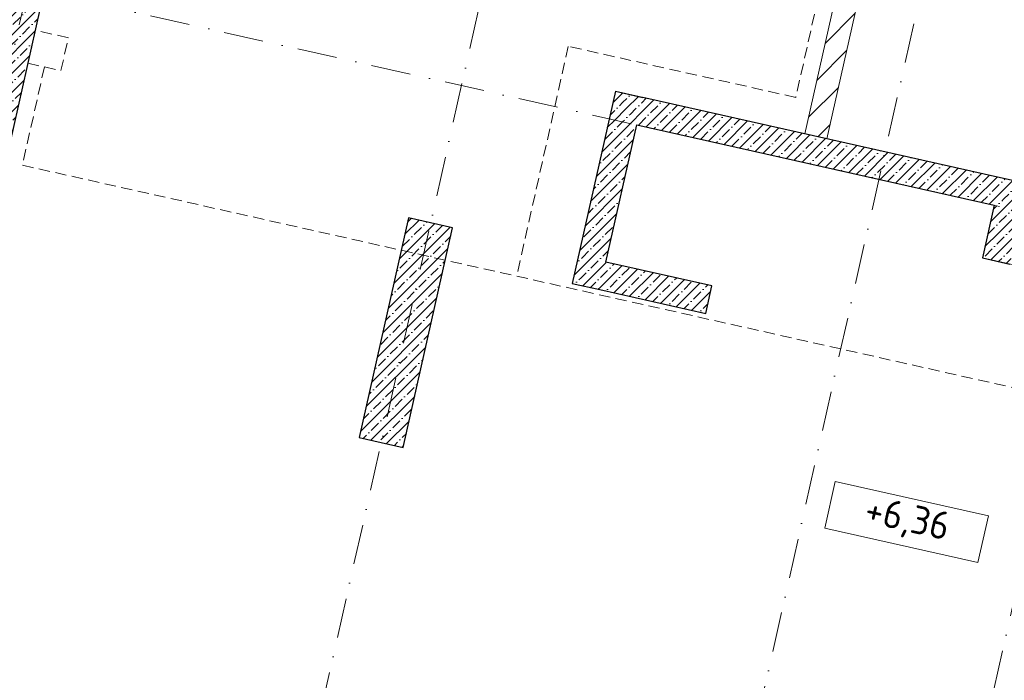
# Model space of a CAD drawing. Header units: millimetres. Extents: x -7218036 to -6881410, y 6117771 to 6219607.
# Tile 50 of 84: x -7162624 to -7153879, y 6133201 to 6139072. Entities that reach past the tile are written whole.
import ezdxf
from ezdxf.enums import TextEntityAlignment as Align

# ---------------------------------------------------------------- set-up
doc = ezdxf.new("R2010")
doc.units = ezdxf.units.MM
doc.header["$MEASUREMENT"] = 0
doc.linetypes.add('Dashed_1', pattern=[150, 100, -50])
doc.linetypes.add('Штрихпунктирная', pattern=[670.277762, 352.777767, -176.388884, 0, -141.111112])
for name, color, linetype in [('S - МОП.АР', 7, 'Continuous'), ('АР-Стены_внутренние_пилоны.АР', 7, 'Continuous'), ('АР-Чертеж-Оси_Осевые размеры.АР', 7, 'Continuous')]:
    doc.layers.add(name, color=color, linetype=linetype)
for name, color, linetype, lineweight in [('АР-Отметки высот_новые.АР_Ном._пера__120', 7, 'Continuous', 0), ('АР-Стены_внутренние_пилоны.АР_Ном._пера__1', 7, 'Continuous', 15), ('АР-Чертеж-Оси_Осевые размеры.АР_Ном._пера__120', 7, 'Continuous', 0), ('ИОС-Шахты и отверстия (перекидка)_Ном._пера__1', 7, 'Continuous', 0), ('ИОС-Шахты и отверстия.АР_Ном._пера__1', 7, 'Continuous', 0)]:
    doc.layers.add(name, color=color, linetype=linetype, lineweight=lineweight)
doc.styles.add('РЎР“Р•РќР•Р\xa0Р\x98Р\xa0_РЎРўР\x98Р›Р¬_2', font='GOST_Common.ttf')
doc.styles.add('РЎР“Р•РќР•Р\xa0Р\x98Р\xa0_РЎРўР\x98Р›Р¬_3', font='GOTHIC.TTF')
pattern_1 = [(45, (-6566190.34, 6562677.8), (-127.279217, 127.279217), [])]
pattern_2 = [(45, (-6566190.34, 6562677.8), (-84.852814, 84.852814), []), (45, (-6566232.77, 6562720.22), (-84.852814, 84.852814), [90, -30, 0, -30])]

# ---------------------------------------------------------------- blocks, each defined once
blk = doc.blocks.new('Стена_13_1', base_point=(-7155552.9, 6138035.5))
at = {"layer": 'АР-Стены_внутренние_пилоны.АР', "linetype": 'Continuous', "lineweight": 0, "true_color": 0x000000}
h = blk.add_hatch(dxfattribs=at)
h.set_pattern_fill('БЛОКИ_БЕТОННЫЕ_ЭФФЕКТИВН_78', color=18, style=0, pattern_type=2)
h.set_pattern_definition(pattern_1)
h.paths.add_polyline_path([(-7155079.6, 6140599.2), (-7155123.4, 6140404.1), (-7154884.5, 6140555.4)])
h = blk.add_hatch(dxfattribs=at)
h.set_pattern_fill('БЛОКИ_БЕТОННЫЕ_ЭФФЕКТИВН_78', color=18, style=0, pattern_type=2)
h.set_pattern_definition(pattern_1)
h.paths.add_polyline_path([(-7155123.4, 6140404.1), (-7154928.3, 6140360.3), (-7154884.5, 6140555.4)])
h = blk.add_hatch(dxfattribs=at)
h.set_pattern_fill('БЛОКИ_БЕТОННЫЕ_ЭФФЕКТИВН_78', color=18, style=0, pattern_type=2)
h.set_pattern_definition(pattern_1)
h.paths.add_polyline_path([(-7155123.4, 6140404.1), (-7155650.4, 6138057.5), (-7155455.3, 6138013.6), (-7154928.3, 6140360.3)])
at = {"layer": 'АР-Стены_внутренние_пилоны.АР_Ном._пера__1', "color": 7, "linetype": 'Continuous', "lineweight": 15, "flags": 128}
for points in [[(-7155455.3, 6138013.6), (-7154884.5, 6140555.4)], [(-7154884.5, 6140555.4), (-7155079.6, 6140599.2)], [(-7155123.4, 6140404.1), (-7155650.4, 6138057.5)], [(-7155455.3, 6138013.6), (-7155650.4, 6138057.5)]]:
    blk.add_lwpolyline(points, dxfattribs=at)
blk = doc.blocks.new('Стена_19_1', base_point=(-7163091.4, 6136961.4))
at = {"layer": 'АР-Стены_внутренние_пилоны.АР', "linetype": 'Continuous', "lineweight": 0, "true_color": 0x000000}
h = blk.add_hatch(dxfattribs=at)
h.set_pattern_fill('ЖЕЛЕЗОБЕТОН__PROJECT__0001', color=18, style=0, pattern_type=2)
h.set_pattern_definition(pattern_2)
h.paths.add_polyline_path([(-7162945, 6136928.6), (-7162327.1, 6139680.1), (-7162619.8, 6139745.8), (-7163237.7, 6136994.3)])
at = {"layer": 'АР-Стены_внутренние_пилоны.АР_Ном._пера__1', "color": 7, "linetype": 'Continuous', "lineweight": 30, "flags": 128}
for points in [[(-7162619.8, 6139745.8), (-7163237.7, 6136994.3)], [(-7162945, 6136928.6), (-7162327.1, 6139680.1)], [(-7162327.1, 6139680.1), (-7162619.8, 6139745.8)], [(-7163237.7, 6136994.3), (-7162945, 6136928.6)]]:
    blk.add_lwpolyline(points, dxfattribs=at)
blk = doc.blocks.new('Стена_64_1', base_point=(-7157211.4, 6138408))
at = {"layer": 'АР-Стены_внутренние_пилоны.АР', "linetype": 'Continuous', "lineweight": 0, "true_color": 0x000000}
h = blk.add_hatch(dxfattribs=at)
h.set_pattern_fill('ЖЕЛЕЗОБЕТОН__PROJECT__0001', color=18, style=0, pattern_type=2)
h.set_pattern_definition(pattern_2)
h.paths.add_polyline_path([(-7157333.3, 6138435.4), (-7157388.1, 6138191.5), (-7157144.2, 6138136.7)])
h = blk.add_hatch(dxfattribs=at)
h.set_pattern_fill('ЖЕЛЕЗОБЕТОН__PROJECT__0001', color=18, style=0, pattern_type=2)
h.set_pattern_definition(pattern_2)
h.paths.add_polyline_path([(-7157333.3, 6138435.4), (-7157144.2, 6138136.7), (-7157089.4, 6138380.6)])
h = blk.add_hatch(dxfattribs=at)
h.set_pattern_fill('ЖЕЛЕЗОБЕТОН__PROJECT__0001', color=18, style=0, pattern_type=2)
h.set_pattern_definition(pattern_2)
h.paths.add_polyline_path([(-7157388.1, 6138191.5), (-7157662, 6136971.9), (-7157418.1, 6136917.2), (-7157144.2, 6138136.7)])
h = blk.add_hatch(dxfattribs=at)
h.set_pattern_fill('ЖЕЛЕЗОБЕТОН__PROJECT__0001', color=18, style=0, pattern_type=2)
h.set_pattern_definition(pattern_2)
h.paths.add_polyline_path([(-7157662, 6136971.9), (-7157716.8, 6136728), (-7157418.1, 6136917.2)])
h = blk.add_hatch(dxfattribs=at)
h.set_pattern_fill('ЖЕЛЕЗОБЕТОН__PROJECT__0001', color=18, style=0, pattern_type=2)
h.set_pattern_definition(pattern_2)
h.paths.add_polyline_path([(-7157716.8, 6136728), (-7157472.9, 6136673.2), (-7157418.1, 6136917.2)])
at = {"layer": 'АР-Стены_внутренние_пилоны.АР_Ном._пера__1', "color": 7, "linetype": 'Continuous', "lineweight": 30, "flags": 128}
for points in [[(-7157333.3, 6138435.4), (-7157716.8, 6136728)], [(-7157333.3, 6138435.4), (-7157089.4, 6138380.6)], [(-7157418.1, 6136917.2), (-7157144.2, 6138136.7)], [(-7157716.8, 6136728), (-7157472.9, 6136673.2)]]:
    blk.add_lwpolyline(points, dxfattribs=at)
blk = doc.blocks.new('Стена_65_1', base_point=(-7153669.6, 6137612.6))
at = {"layer": 'АР-Стены_внутренние_пилоны.АР', "linetype": 'Continuous', "lineweight": 0, "true_color": 0x000000}
h = blk.add_hatch(dxfattribs=at)
h.set_pattern_fill('ЖЕЛЕЗОБЕТОН__PROJECT__0001', color=18, style=0, pattern_type=2)
h.set_pattern_definition(pattern_2)
h.paths.add_polyline_path([(-7153913.6, 6137667.4), (-7153968.3, 6137423.4), (-7153669.6, 6137612.6)])
h = blk.add_hatch(dxfattribs=at)
h.set_pattern_fill('ЖЕЛЕЗОБЕТОН__PROJECT__0001', color=18, style=0, pattern_type=2)
h.set_pattern_definition(pattern_2)
h.paths.add_polyline_path([(-7153968.3, 6137423.4), (-7153724.4, 6137368.7), (-7153669.6, 6137612.6)])
h = blk.add_hatch(dxfattribs=at)
h.set_pattern_fill('ЖЕЛЕЗОБЕТОН__PROJECT__0001', color=18, style=0, pattern_type=2)
h.set_pattern_definition(pattern_2)
h.paths.add_polyline_path([(-7153774.8, 6137144.4), (-7153724.4, 6137368.7), (-7153968.3, 6137423.4), (-7154018.7, 6137199.1)])
h = blk.add_hatch(dxfattribs=at)
h.set_pattern_fill('ЖЕЛЕЗОБЕТОН__PROJECT__0001', color=18, style=0, pattern_type=2)
h.set_pattern_definition(pattern_2)
h.paths.add_polyline_path([(-7154018.7, 6137199.1), (-7154073.5, 6136955.2), (-7153774.8, 6137144.4)])
h = blk.add_hatch(dxfattribs=at)
h.set_pattern_fill('ЖЕЛЕЗОБЕТОН__PROJECT__0001', color=18, style=0, pattern_type=2)
h.set_pattern_definition(pattern_2)
h.paths.add_polyline_path([(-7154073.5, 6136955.2), (-7153829.6, 6136900.4), (-7153774.8, 6137144.4)])
at = {"layer": 'АР-Стены_внутренние_пилоны.АР_Ном._пера__1', "color": 7, "linetype": 'Continuous', "lineweight": 30, "flags": 128}
for points in [[(-7153669.6, 6137612.6), (-7153913.6, 6137667.4)], [(-7153774.8, 6137144.4), (-7153669.6, 6137612.6)], [(-7153968.3, 6137423.4), (-7154073.5, 6136955.2)], [(-7154073.5, 6136955.2), (-7153829.6, 6136900.4)]]:
    blk.add_lwpolyline(points, dxfattribs=at)
blk = doc.blocks.new('Стена_67_1', base_point=(-7157567.4, 6136822.6))
at = {"layer": 'АР-Стены_внутренние_пилоны.АР', "linetype": 'Continuous', "lineweight": 0, "true_color": 0x000000}
h = blk.add_hatch(dxfattribs=at)
h.set_pattern_fill('ЖЕЛЕЗОБЕТОН__PROJECT__0001', color=18, style=0, pattern_type=2)
h.set_pattern_definition(pattern_2)
h.paths.add_polyline_path([(-7157418.1, 6136917.2), (-7157472.9, 6136673.2), (-7156531.4, 6136461.8), (-7156476.6, 6136705.7)])
at = {"layer": 'АР-Стены_внутренние_пилоны.АР_Ном._пера__1', "color": 7, "linetype": 'Continuous', "lineweight": 30, "flags": 128}
for points in [[(-7156476.6, 6136705.7), (-7157418.1, 6136917.2)], [(-7157472.9, 6136673.2), (-7156531.4, 6136461.8)], [(-7156531.4, 6136461.8), (-7156476.6, 6136705.7)]]:
    blk.add_lwpolyline(points, dxfattribs=at)
blk = doc.blocks.new('Стена_79_1', base_point=(-7159412.6, 6135315.5))
at = {"layer": 'АР-Стены_внутренние_пилоны.АР', "linetype": 'Continuous', "lineweight": 0, "true_color": 0x000000}
h = blk.add_hatch(dxfattribs=at)
h.set_pattern_fill('ЖЕЛЕЗОБЕТОН__PROJECT__0001', color=18, style=0, pattern_type=2)
h.set_pattern_definition(pattern_2)
h.paths.add_polyline_path([(-7159217.5, 6135271.7), (-7158779.3, 6137222.9), (-7159169.5, 6137310.5), (-7159607.8, 6135359.4)])
at = {"layer": 'АР-Стены_внутренние_пилоны.АР_Ном._пера__1', "color": 7, "linetype": 'Continuous', "lineweight": 30, "flags": 128}
for points in [[(-7159169.5, 6137310.5), (-7159607.8, 6135359.4)], [(-7158779.3, 6137222.9), (-7159169.5, 6137310.5)], [(-7159217.5, 6135271.7), (-7158779.3, 6137222.9)], [(-7159607.8, 6135359.4), (-7159217.5, 6135271.7)]]:
    blk.add_lwpolyline(points, dxfattribs=at)
blk = doc.blocks.new('Стена_85_1', base_point=(-7153669.6, 6137612.6))
at = {"layer": 'АР-Стены_внутренние_пилоны.АР', "linetype": 'Continuous', "lineweight": 0, "true_color": 0x000000}
h = blk.add_hatch(dxfattribs=at)
h.set_pattern_fill('ЖЕЛЕЗОБЕТОН__PROJECT__0001', color=18, style=0, pattern_type=2)
h.set_pattern_definition(pattern_2)
h.paths.add_polyline_path([(-7153913.6, 6137667.4), (-7157089.4, 6138380.6), (-7157144.2, 6138136.7), (-7153968.3, 6137423.4)])
at = {"layer": 'АР-Стены_внутренние_пилоны.АР_Ном._пера__1', "color": 7, "linetype": 'Continuous', "lineweight": 30, "flags": 128}
for points in [[(-7153913.6, 6137667.4), (-7157089.4, 6138380.6)], [(-7157144.2, 6138136.7), (-7153968.3, 6137423.4)]]:
    blk.add_lwpolyline(points, dxfattribs=at)
blk = doc.blocks.new('Стандартный Маркер Сетки[11]_1', base_point=(-7160680.9, 6147693.7))
at = {"layer": 'АР-Чертеж-Оси_Осевые размеры.АР_Ном._пера__120', "color": 7, "linetype": 'Штрихпунктирная', "lineweight": 0}
blk.add_line((-7160787.5, 6147219.2), (-7165571.2, 6125919.8), dxfattribs=at)
at = {"layer": 'АР-Чертеж-Оси_Осевые размеры.АР_Ном._пера__120', "color": 7, "lineweight": 0, "style": 'РЎР“Р•РќР•Р\xa0Р\x98Р\xa0_РЎРўР\x98Р›Р¬_3'}
blk.add_attdef('AC_MarkerText_1', text='', height=350, rotation=347.34172, dxfattribs=at).set_placement((-7165717.5, 6125138.4), align=Align.TOP_CENTER)
blk = doc.blocks.new('Стандартный Маркер Сетки[16]_1', base_point=(-7156826.9, 6146828.2))
at = {"layer": 'АР-Чертеж-Оси_Осевые размеры.АР_Ном._пера__120', "color": 7, "linetype": 'Штрихпунктирная', "lineweight": 0}
blk.add_line((-7156933.5, 6146353.6), (-7161717.2, 6125054.2), dxfattribs=at)
at = {"layer": 'АР-Чертеж-Оси_Осевые размеры.АР_Ном._пера__120', "color": 7, "lineweight": 0, "style": 'РЎР“Р•РќР•Р\xa0Р\x98Р\xa0_РЎРўР\x98Р›Р¬_3'}
blk.add_attdef('AC_MarkerText_1', text='', height=350, rotation=347.34172, dxfattribs=at).set_placement((-7161863.5, 6124272.8), align=Align.TOP_CENTER)
blk = doc.blocks.new('Стандартный Маркер Сетки[25]_1', base_point=(-7153141.2, 6145897.9))
at = {"layer": 'АР-Чертеж-Оси_Осевые размеры.АР_Ном._пера__120', "color": 7, "linetype": 'Штрихпунктирная', "lineweight": 0}
blk.add_line((-7153360.3, 6144922.2), (-7157919, 6124625), dxfattribs=at)
at = {"layer": 'АР-Чертеж-Оси_Осевые размеры.АР_Ном._пера__120', "color": 7, "lineweight": 0, "style": 'РЎР“Р•РќР•Р\xa0Р\x98Р\xa0_РЎРўР\x98Р›Р¬_3'}
blk.add_attdef('AC_MarkerText_1', text='', height=350, rotation=347.34172, dxfattribs=at).set_placement((-7158177.7, 6123342.5), align=Align.TOP_CENTER)
blk = doc.blocks.new('Стандартный Маркер Сетки[26]_1', base_point=(-7151177.7, 6145559.4))
at = {"layer": 'АР-Чертеж-Оси_Осевые размеры.АР_Ном._пера__120', "color": 7, "linetype": 'Штрихпунктирная', "lineweight": 0}
blk.add_line((-7151396.8, 6144583.7), (-7155955.6, 6124285.8), dxfattribs=at)
at = {"layer": 'АР-Чертеж-Оси_Осевые размеры.АР_Ном._пера__120', "color": 7, "lineweight": 0, "style": 'РЎР“Р•РќР•Р\xa0Р\x98Р\xa0_РЎРўР\x98Р›Р¬_3'}
blk.add_attdef('AC_MarkerText_1', text='', height=350, rotation=347.34172, dxfattribs=at).set_placement((-7156214.4, 6123003.3), align=Align.TOP_CENTER)
blk = doc.blocks.new('Стандартный Маркер Сетки[32]_1', base_point=(-7160680.9, 6147693.7))
at = {"layer": 'АР-Чертеж-Оси_Осевые размеры.АР_Ном._пера__120', "color": 7, "linetype": 'Штрихпунктирная', "lineweight": 0}
blk.add_line((-7160787.5, 6147219.2), (-7165571.2, 6125919.8), dxfattribs=at)
at = {"layer": 'АР-Чертеж-Оси_Осевые размеры.АР_Ном._пера__120', "color": 7, "lineweight": 0, "style": 'РЎР“Р•РќР•Р\xa0Р\x98Р\xa0_РЎРўР\x98Р›Р¬_3'}
blk.add_attdef('AC_MarkerText_1', text='', height=350, rotation=347.34172, dxfattribs=at).set_placement((-7165717.5, 6125138.4), align=Align.TOP_CENTER)
blk = doc.blocks.new('Стандартный Маркер Сетки[37]_1', base_point=(-7156826.9, 6146828.2))
at = {"layer": 'АР-Чертеж-Оси_Осевые размеры.АР_Ном._пера__120', "color": 7, "linetype": 'Штрихпунктирная', "lineweight": 0}
blk.add_line((-7156933.5, 6146353.6), (-7161717.2, 6125054.2), dxfattribs=at)
at = {"layer": 'АР-Чертеж-Оси_Осевые размеры.АР_Ном._пера__120', "color": 7, "lineweight": 0, "style": 'РЎР“Р•РќР•Р\xa0Р\x98Р\xa0_РЎРўР\x98Р›Р¬_3'}
blk.add_attdef('AC_MarkerText_1', text='', height=350, rotation=347.34172, dxfattribs=at).set_placement((-7161863.5, 6124272.8), align=Align.TOP_CENTER)
blk = doc.blocks.new('Стандартный Маркер Сетки[46]_1', base_point=(-7153141.2, 6145897.9))
at = {"layer": 'АР-Чертеж-Оси_Осевые размеры.АР_Ном._пера__120', "color": 7, "linetype": 'Штрихпунктирная', "lineweight": 0}
blk.add_line((-7153360.3, 6144922.2), (-7157919, 6124625), dxfattribs=at)
at = {"layer": 'АР-Чертеж-Оси_Осевые размеры.АР_Ном._пера__120', "color": 7, "lineweight": 0, "style": 'РЎР“Р•РќР•Р\xa0Р\x98Р\xa0_РЎРўР\x98Р›Р¬_3'}
blk.add_attdef('AC_MarkerText_1', text='', height=350, rotation=347.34172, dxfattribs=at).set_placement((-7158177.7, 6123342.5), align=Align.TOP_CENTER)
blk = doc.blocks.new('Стандартный Маркер Сетки[47]_1', base_point=(-7151177.7, 6145559.4))
at = {"layer": 'АР-Чертеж-Оси_Осевые размеры.АР_Ном._пера__120', "color": 7, "linetype": 'Штрихпунктирная', "lineweight": 0}
blk.add_line((-7151396.8, 6144583.7), (-7155955.6, 6124285.8), dxfattribs=at)
at = {"layer": 'АР-Чертеж-Оси_Осевые размеры.АР_Ном._пера__120', "color": 7, "lineweight": 0, "style": 'РЎР“Р•РќР•Р\xa0Р\x98Р\xa0_РЎРўР\x98Р›Р¬_3'}
blk.add_attdef('AC_MarkerText_1', text='', height=350, rotation=347.34172, dxfattribs=at).set_placement((-7156214.4, 6123003.3), align=Align.TOP_CENTER)
blk = doc.blocks.new('Стандартный Маркер Сетки[49]_1', base_point=(-7215418.6, 6151224.6))
at = {"layer": 'АР-Чертеж-Оси_Осевые размеры.АР_Ном._пера__120', "color": 7, "linetype": 'Штрихпунктирная', "lineweight": 0}
blk.add_line((-7214442.9, 6151005.4), (-7135501.7, 6133275.6), dxfattribs=at)
at = {"layer": 'АР-Чертеж-Оси_Осевые размеры.АР_Ном._пера__120', "color": 7, "lineweight": 0, "style": 'РЎР“Р•РќР•Р\xa0Р\x98Р\xa0_РЎРўР\x98Р›Р¬_3'}
for tag, p in [('AC_MarkerText_1_0', (-7215836.5, 6151515.2)), ('AC_MarkerText_1_1', (-7133968.2, 6133128))]:
    blk.add_attdef(tag, text='', height=350, rotation=347.34172, dxfattribs=at).set_placement(p, align=Align.TOP_CENTER)
blk = doc.blocks.new('Стандартный Маркер Сетки[59]_1', base_point=(-7215418.6, 6151224.6))
at = {"layer": 'АР-Чертеж-Оси_Осевые размеры.АР_Ном._пера__120', "color": 7, "linetype": 'Штрихпунктирная', "lineweight": 0}
blk.add_line((-7214442.9, 6151005.4), (-7135501.7, 6133275.6), dxfattribs=at)
at = {"layer": 'АР-Чертеж-Оси_Осевые размеры.АР_Ном._пера__120', "color": 7, "lineweight": 0, "style": 'РЎР“Р•РќР•Р\xa0Р\x98Р\xa0_РЎРўР\x98Р›Р¬_3'}
for tag, p in [('AC_MarkerText_1_0', (-7215836.5, 6151515.2)), ('AC_MarkerText_1_1', (-7133968.2, 6133128))]:
    blk.add_attdef(tag, text='', height=350, rotation=347.34172, dxfattribs=at).set_placement(p, align=Align.TOP_CENTER)
blk = doc.blocks.new('Стандартный Маркер Сетки[62]_1', base_point=(-7215418.6, 6151224.6))
at = {"layer": 'АР-Чертеж-Оси_Осевые размеры.АР_Ном._пера__120', "color": 7, "linetype": 'Штрихпунктирная', "lineweight": 0}
blk.add_line((-7214442.9, 6151005.4), (-7135501.7, 6133275.6), dxfattribs=at)
at = {"layer": 'АР-Чертеж-Оси_Осевые размеры.АР_Ном._пера__120', "color": 7, "lineweight": 0, "style": 'РЎР“Р•РќР•Р\xa0Р\x98Р\xa0_РЎРўР\x98Р›Р¬_3'}
for tag, p in [('AC_MarkerText_1_0', (-7215836.5, 6151515.2)), ('AC_MarkerText_1_1', (-7133968.2, 6133128))]:
    blk.add_attdef(tag, text='', height=350, rotation=347.34172, dxfattribs=at).set_placement(p, align=Align.TOP_CENTER)
blk = doc.blocks.new('Стандартный Маркер Сетки[66]_1', base_point=(-7215418.6, 6151224.6))
at = {"layer": 'АР-Чертеж-Оси_Осевые размеры.АР_Ном._пера__120', "color": 7, "linetype": 'Штрихпунктирная', "lineweight": 0}
blk.add_line((-7214442.9, 6151005.4), (-7135501.7, 6133275.6), dxfattribs=at)
at = {"layer": 'АР-Чертеж-Оси_Осевые размеры.АР_Ном._пера__120', "color": 7, "lineweight": 0, "style": 'РЎР“Р•РќР•Р\xa0Р\x98Р\xa0_РЎРўР\x98Р›Р¬_3'}
for tag, p in [('AC_MarkerText_1_0', (-7215836.5, 6151515.2)), ('AC_MarkerText_1_1', (-7133968.2, 6133128))]:
    blk.add_attdef(tag, text='', height=350, rotation=347.34172, dxfattribs=at).set_placement(p, align=Align.TOP_CENTER)

msp = doc.modelspace()

# ---------------------------------------------------------------- linework, layer by layer
at = {"layer": 'S - МОП.АР', "color": 254, "linetype": 'Continuous', "lineweight": 0, "true_color": 0xd1c7d6, "flags": 128}
msp.add_lwpolyline([(-7144230.6, 6135236.1), (-7150982.8, 6136752.6), (-7151087.9, 6136284.7), (-7151927, 6136473.1), (-7151937.9, 6136424.4), (-7152913.6, 6136643.5), (-7152902.7, 6136692.3), (-7154073.5, 6136955.2), (-7153968.3, 6137423.5), (-7157144.2, 6138136.8), (-7157418.1, 6136917.2), (-7156476.6, 6136705.7), (-7156531.4, 6136461.8), (-7157716.8, 6136728), (-7157333.3, 6138435.4), (-7155650.3, 6138057.4), (-7155123.3, 6140404.1), (-7158235.8, 6141103.1), (-7158345.4, 6140615.2), (-7160516, 6141102.5), (-7160950.3, 6139166.3), (-7162370.9, 6139484.9), (-7163643.1, 6133820.7)], dxfattribs=at)
msp.add_lwpolyline([(-7159607.8, 6135359.4), (-7159169.5, 6137310.5), (-7158779.3, 6137222.9), (-7159217.5, 6135271.7)], close=True, dxfattribs=at)
at = {"layer": 'АР-Отметки высот_новые.АР_Ном._пера__120', "color": 7, "linetype": 'Continuous', "lineweight": 0, "flags": 128}
msp.add_lwpolyline([(-7155380.1, 6134966.9), (-7154020.8, 6134661.6), (-7154113.6, 6134248.3), (-7155472.9, 6134553.6)], close=True, dxfattribs=at)
at = {"layer": 'ИОС-Шахты и отверстия (перекидка)_Ном._пера__1', "color": 7, "linetype": 'Dashed_1', "lineweight": 0}
for p, q in [((-7155335.3, 6140144.2), (-7155731.3, 6138381.1)), ((-7157751.6, 6138834.9), (-7158210.2, 6136792.8)), ((-7155731.3, 6138381.1), (-7157751.6, 6138834.9)), ((-7162404.3, 6138651.8), (-7162600.4, 6137778.8)), ((-7162600.4, 6137778.8), (-7152565.3, 6135524.9))]:
    msp.add_line(p, q, dxfattribs=at)
at = {"layer": 'ИОС-Шахты и отверстия.АР_Ном._пера__1', "color": 7, "linetype": 'Dashed_1', "lineweight": 0}
msp.add_lwpolyline([(-7162550.7, 6138684.7), (-7162258, 6138619), (-7162192.2, 6138911.7), (-7162484.9, 6138977.4)], close=True, dxfattribs=at)

# ---------------------------------------------------------------- block references
at = {"layer": 'АР-Стены_внутренние_пилоны.АР', "color": 7, "lineweight": 0}
for name, p in [('Стена_13_1', (-7155552.9, 6138035.5)), ('Стена_19_1', (-7163091.4, 6136961.4)), ('Стена_64_1', (-7157211.4, 6138408)), ('Стена_85_1', (-7153669.6, 6137612.6)), ('Стена_65_1', (-7153669.6, 6137612.6)), ('Стена_79_1', (-7159412.6, 6135315.5)), ('Стена_67_1', (-7157567.4, 6136822.6))]:
    msp.add_blockref(name, p, dxfattribs=at)
at = {"layer": 'АР-Чертеж-Оси_Осевые размеры.АР', "color": 8, "linetype": 'Continuous', "lineweight": 15}
for name, p in [('Стандартный Маркер Сетки[49]_1', (-7215418.6, 6151224.6)), ('Стандартный Маркер Сетки[59]_1', (-7215418.6, 6151224.6)), ('Стандартный Маркер Сетки[62]_1', (-7215418.6, 6151224.6)), ('Стандартный Маркер Сетки[66]_1', (-7215418.6, 6151224.6)), ('Стандартный Маркер Сетки[11]_1', (-7160680.9, 6147693.7)), ('Стандартный Маркер Сетки[32]_1', (-7160680.9, 6147693.7)), ('Стандартный Маркер Сетки[16]_1', (-7156826.9, 6146828.2)), ('Стандартный Маркер Сетки[37]_1', (-7156826.9, 6146828.2)), ('Стандартный Маркер Сетки[25]_1', (-7153141.2, 6145897.9)), ('Стандартный Маркер Сетки[46]_1', (-7153141.2, 6145897.9)), ('Стандартный Маркер Сетки[26]_1', (-7151177.7, 6145559.4)), ('Стандартный Маркер Сетки[47]_1', (-7151177.7, 6145559.4))]:
    msp.add_blockref(name, p, dxfattribs=at)

# ---------------------------------------------------------------- texts
at = {"layer": 'АР-Отметки высот_новые.АР_Ном._пера__120', "color": 7, "linetype": 'Continuous', "lineweight": 0, "insert": (-7154744.1, 6134620.1), "char_height": 250, "attachment_point": 5, "rotation": 347.34172, "style": 'РЎР“Р•РќР•Р\xa0Р\x98Р\xa0_РЎРўР\x98Р›Р¬_2'}
msp.add_mtext('\\A1;{\\pqc;\\fGOST Common|b0|i0|c204|p0;\\W1.000000;+6,36}', dxfattribs=at)

doc.saveas('drawing.dxf')
